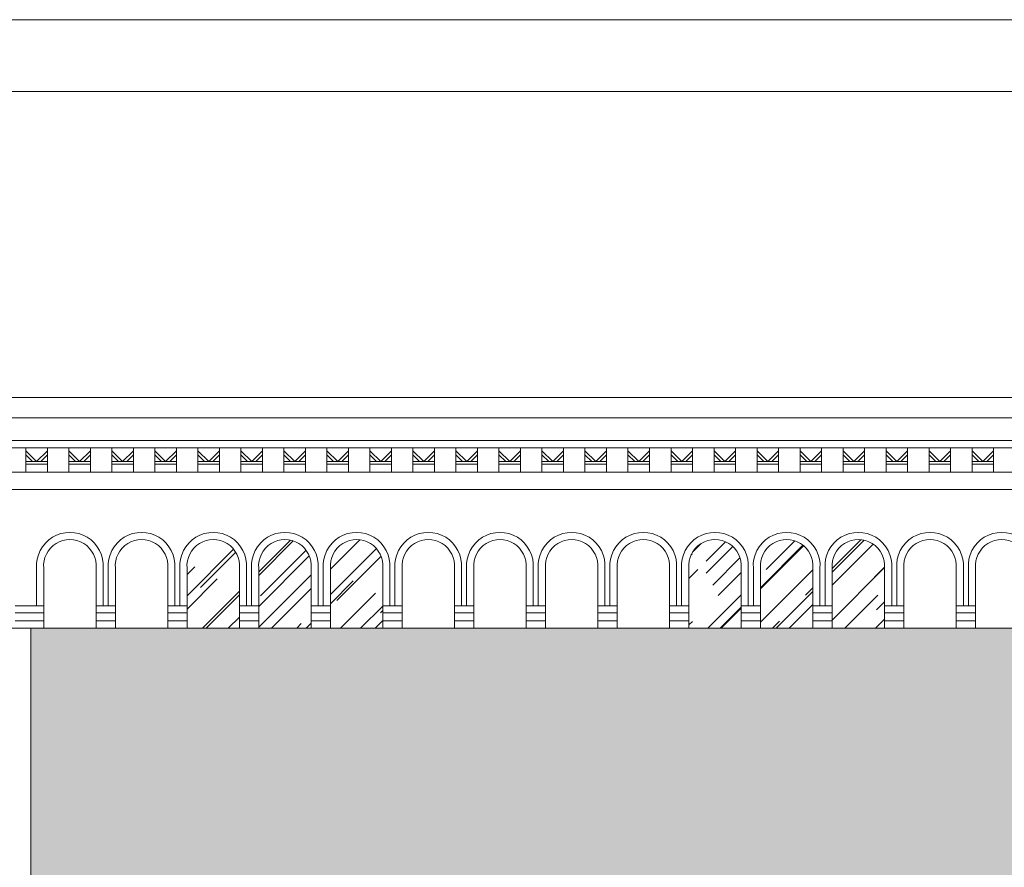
# Model space of a CAD drawing. Header units: millimetres. Extents: x -5254 to 173417, y -28809 to -6400.
# Tile 199 of 256: x 130595 to 131282, y -10985 to -10394. Entities that reach past the tile are written whole.
import ezdxf

# ---------------------------------------------------------------- set-up
doc = ezdxf.new("R2010")
doc.units = ezdxf.units.MM
for name, color, linetype, lineweight in [('mre_cegła', 7, 'Continuous', 5), ('mre_cienka', 7, 'Continuous', 15), ('mre_cienkie', 7, 'Continuous', 9), ('mre_szyby', 7, 'Continuous', 13), ('mre_tabela', 7, 'Continuous', 20)]:
    doc.layers.add(name, color=color, linetype=linetype, lineweight=lineweight)

msp = doc.modelspace()

# ---------------------------------------------------------------- hatches: boundary and pattern name
at = {"layer": 'mre_cegła'}
h = msp.add_hatch(dxfattribs=at)
h.set_pattern_fill('AR-BRSTD', color=256, scale=0.11)
h.set_pattern_definition([(0, (103332.984, -13352.699), (0, 7.451598), []), (90, (103332.984, -13352.699), (-11.176, 7.451598), [7.451598, -7.451598])])
h.paths.add_polyline_path([(130041.35, -11298.63), (128879.35, -11298.63), (128879.35, -11806.13), (129286.16, -11806.13), (129271.25, -11788.13), (129286.16, -11788.13), (129286.16, -11806.13), (130041.35, -11806.13)])
h.paths.add_polyline_path([(129647.94, -11488.27), (129647.94, -11513.24), (129637.94, -11513.24), (129637.94, -11705.13), (129647.44, -11705.13), (129647.44, -11726.13), (129622.94, -11726.13), (129622.94, -11720.13), (129612.85, -11720.13), (129607.85, -11720.13), (129471.85, -11720.13), (129466.94, -11720.13), (129456.94, -11720.13), (129456.94, -11726.13), (129432.44, -11726.13), (129432.44, -11705.13), (129441.94, -11705.13), (129441.94, -11513.24), (129431.94, -11513.24), (129431.94, -11488.27, -0.343883)], flags=16)
h.paths.add_polyline_path([(129622.85, -11513.17), (129622.85, -11513.24, 0.326659), (129456.85, -11513.24), (129456.85, -11513.31, -0.32666)], flags=0)
h.paths.add_polyline_path([(129607.85, -11521.13), (129607.85, -11715.13), (129471.85, -11715.13), (129471.85, -11521.13, -0.294118)], flags=0)
h.paths.add_polyline_path([(129275.94, -11488.27), (129275.94, -11513.24), (129265.94, -11513.24), (129265.94, -11705.13), (129275.44, -11705.13), (129275.44, -11726.13), (129250.94, -11726.13), (129250.94, -11720.13), (129240.85, -11720.13), (129235.85, -11720.13), (129099.85, -11720.13), (129094.94, -11720.13), (129084.94, -11720.13), (129084.94, -11726.13), (129060.44, -11726.13), (129060.44, -11705.13), (129069.94, -11705.13), (129069.94, -11513.24), (129059.94, -11513.24), (129059.94, -11488.27, -0.343883)], flags=16)
h.paths.add_polyline_path([(129534.85, -11576.41), (129544.85, -11576.41), (129544.85, -11578.41), (129534.85, -11578.41)], flags=0)
h.paths.add_polyline_path([(129250.85, -11513.24, 0.326659), (129084.85, -11513.24), (129084.85, -11513.31, -0.32666), (129250.85, -11513.17)], flags=0)
h.paths.add_polyline_path([(129235.85, -11521.13), (129235.85, -11715.13), (129099.85, -11715.13), (129099.85, -11521.13, -0.294118)], flags=0)
h.paths.add_polyline_path([(129544.85, -11588.41), (129544.85, -11590.41), (129534.85, -11590.41), (129534.85, -11588.41)], flags=0)
h.paths.add_polyline_path([(129172.85, -11576.41), (129172.85, -11578.41), (129162.85, -11578.41), (129162.85, -11576.41)], flags=0)
h.paths.add_polyline_path([(129172.85, -11588.41), (129172.85, -11590.41), (129162.85, -11590.41), (129162.85, -11588.41)], flags=0)
h.paths.add_polyline_path([(129293.72, -11720.13), (129278.81, -11702.13), (129293.72, -11702.13)], flags=16)
h.paths.add_polyline_path([(129801.94, -11488.27, -0.343883), (130017.94, -11488.27), (130017.94, -11513.24), (130007.94, -11513.24), (130007.94, -11705.13), (130017.44, -11705.13), (130017.44, -11726.13), (129992.94, -11726.13), (129992.94, -11720.13), (129982.85, -11720.13), (129977.85, -11720.13), (129841.85, -11720.13), (129836.94, -11720.13), (129826.94, -11720.13), (129826.94, -11726.13), (129802.44, -11726.13), (129802.44, -11705.13), (129811.94, -11705.13), (129811.94, -11513.24), (129801.94, -11513.24)], flags=16)
h.paths.add_polyline_path([(129992.85, -11513.17), (129992.85, -11513.24, 0.326659), (129826.85, -11513.24), (129826.85, -11513.31, -0.32666)], flags=0)
h.paths.add_polyline_path([(129841.85, -11521.13, -0.294118), (129977.85, -11521.13), (129977.85, -11715.13), (129841.85, -11715.13)], flags=0)
h.paths.add_polyline_path([(129914.85, -11576.41), (129914.85, -11578.41), (129904.85, -11578.41), (129904.85, -11576.41)], flags=0)
h.paths.add_polyline_path([(129914.85, -11588.41), (129914.85, -11590.41), (129904.85, -11590.41), (129904.85, -11588.41)], flags=0)
h.paths.add_polyline_path([(131786.85, -11298.63), (130602.85, -11298.63), (130602.85, -11806.13), (131786.85, -11806.13)])
h.paths.add_polyline_path([(130864.44, -11488.27), (130864.44, -11513.24), (130854.44, -11513.24), (130854.44, -11705.13), (130863.94, -11705.13), (130863.94, -11726.13), (130839.44, -11726.13), (130839.44, -11720.13), (130829.35, -11720.13), (130824.35, -11720.13), (130688.35, -11720.13), (130683.44, -11720.13), (130673.44, -11720.13), (130673.44, -11726.13), (130648.94, -11726.13), (130648.94, -11705.13), (130658.44, -11705.13), (130658.44, -11513.24), (130648.44, -11513.24), (130648.44, -11488.27, -0.343883)], flags=16)
h.paths.add_polyline_path([(130839.35, -11513.17), (130839.35, -11513.24, 0.326659), (130673.35, -11513.24), (130673.35, -11513.31, -0.32666)], flags=0)
h.paths.add_polyline_path([(130824.35, -11521.13), (130824.35, -11715.13), (130688.35, -11715.13), (130688.35, -11521.13, -0.294118)], flags=0)
h.paths.add_polyline_path([(130751.35, -11576.41), (130761.35, -11576.41), (130761.35, -11578.41), (130751.35, -11578.41)], flags=0)
h.paths.add_polyline_path([(130761.35, -11588.41), (130761.35, -11590.41), (130751.35, -11590.41), (130751.35, -11588.41)], flags=0)
h.paths.add_polyline_path([(131018.44, -11488.27, -0.343883), (131234.44, -11488.27), (131234.44, -11513.24), (131224.44, -11513.24), (131224.44, -11705.13), (131233.94, -11705.13), (131233.94, -11726.13), (131209.44, -11726.13), (131209.44, -11720.13), (131199.35, -11720.13), (131194.35, -11720.13), (131058.35, -11720.13), (131053.44, -11720.13), (131043.44, -11720.13), (131043.44, -11726.13), (131018.94, -11726.13), (131018.94, -11705.13), (131028.44, -11705.13), (131028.44, -11513.24), (131018.44, -11513.24)], flags=16)
h.paths.add_polyline_path([(131209.35, -11513.17), (131209.35, -11513.24, 0.326659), (131043.35, -11513.24), (131043.35, -11513.31, -0.32666)], flags=0)
h.paths.add_polyline_path([(131058.35, -11521.13, -0.294118), (131194.35, -11521.13), (131194.35, -11715.13), (131058.35, -11715.13)], flags=0)
h.paths.add_polyline_path([(131131.35, -11576.41), (131131.35, -11578.41), (131121.35, -11578.41), (131121.35, -11576.41)], flags=0)
h.paths.add_polyline_path([(131131.35, -11588.41), (131131.35, -11590.41), (131121.35, -11590.41), (131121.35, -11588.41)], flags=0)
h.paths.add_polyline_path([(131390.44, -11488.27, -0.343883), (131606.44, -11488.27), (131606.44, -11513.24), (131596.44, -11513.24), (131596.44, -11705.13), (131605.94, -11705.13), (131605.94, -11726.13), (131581.44, -11726.13), (131581.44, -11720.13), (131571.35, -11720.13), (131566.35, -11720.13), (131430.35, -11720.13), (131425.44, -11720.13), (131415.44, -11720.13), (131415.44, -11726.13), (131390.94, -11726.13), (131390.94, -11705.13), (131400.44, -11705.13), (131400.44, -11513.24), (131390.44, -11513.24)], flags=16)
h.paths.add_polyline_path([(131581.35, -11513.17), (131581.35, -11513.24, 0.326659), (131415.35, -11513.24), (131415.35, -11513.31, -0.32666)], flags=0)
h.paths.add_polyline_path([(131430.35, -11521.13, -0.294118), (131566.35, -11521.13), (131566.35, -11715.13), (131430.35, -11715.13)], flags=0)
h.paths.add_polyline_path([(131503.35, -11576.41), (131503.35, -11578.41), (131493.35, -11578.41), (131493.35, -11576.41)], flags=0)
h.paths.add_polyline_path([(131503.35, -11588.41), (131503.35, -11590.41), (131493.35, -11590.41), (131493.35, -11588.41)], flags=0)
h.paths.add_polyline_path([(131616.52, -11699.63), (131631.43, -11699.63), (131631.43, -11717.63)], flags=16)
h.paths.add_polyline_path([(131608.96, -11785.63), (131623.87, -11785.63), (131623.87, -11803.63)], flags=16)
h.paths.add_polyline_path([(131786.85, -10817.96), (130602.85, -10817.96), (130602.85, -11286.63), (131786.85, -11286.63)])
h.paths.add_polyline_path([(130891.85, -11067.86), (130839.44, -11067.86), (130839.44, -11262.7), (130776.44, -11262.7), (130776.44, -11072.86), (130766.44, -11072.86), (130766.44, -11262.7, -0.256629), (130746.44, -11262.7), (130746.44, -11072.86), (130736.44, -11072.86), (130736.44, -11262.7), (130673.44, -11262.7), (130673.44, -11067.86), (130621.02, -11067.86, -0.552546), (130756.44, -11016.3, -0.552546)], flags=16)
h.paths.add_polyline_path([(131126.44, -11016.3, -0.552546), (131261.85, -11067.86), (131209.44, -11067.86), (131209.44, -11262.7), (131146.44, -11262.7), (131146.44, -11072.86), (131136.44, -11072.86), (131136.44, -11262.7, -0.256629), (131116.44, -11262.7), (131116.44, -11072.86), (131106.44, -11072.86), (131106.44, -11262.7), (131043.44, -11262.7), (131043.44, -11067.86), (130991.02, -11067.86, -0.552546)], flags=16)
h.paths.add_polyline_path([(131498.44, -11016.3, -0.552546), (131633.85, -11067.86), (131581.44, -11067.86), (131581.44, -11262.7), (131518.44, -11262.7), (131518.44, -11072.86), (131508.44, -11072.86), (131508.44, -11262.7, -0.256629), (131488.44, -11262.7), (131488.44, -11072.86), (131478.44, -11072.86), (131478.44, -11262.7), (131415.44, -11262.7), (131415.44, -11067.86), (131363.02, -11067.86, -0.552546)], flags=16)
h.paths.add_polyline_path([(131598.89, -11244.7), (131613.8, -11244.7), (131613.8, -11262.7)], flags=16)
h.paths.add_polyline_path([(130041.35, -10817.96), (128879.35, -10817.96), (128879.35, -11286.63), (130041.35, -11286.63), (130041.35, -11067.86), (129992.94, -11067.86), (129992.94, -11262.7), (129929.94, -11262.7), (129929.94, -11072.86), (129919.94, -11072.86), (129919.94, -11262.7, -0.256629), (129899.94, -11262.7), (129899.94, -11072.86), (129889.94, -11072.86), (129889.94, -11262.7), (129826.94, -11262.7), (129826.94, -11067.86), (129774.52, -11067.86, -0.552546), (129909.94, -11016.3, -0.498751), (130041.35, -11054.02)])
h.paths.add_polyline_path([(129675.35, -11067.86), (129622.94, -11067.86), (129622.94, -11262.7), (129559.94, -11262.7), (129559.94, -11072.86), (129549.94, -11072.86), (129549.94, -11262.7, -0.256629), (129529.94, -11262.7), (129529.94, -11072.86), (129519.94, -11072.86), (129519.94, -11262.7), (129456.94, -11262.7), (129456.94, -11067.86), (129404.52, -11067.86, -0.552546), (129539.94, -11016.3, -0.552546)], flags=16)
h.paths.add_polyline_path([(129303.35, -11067.86), (129250.94, -11067.86), (129250.94, -11262.7), (129187.94, -11262.7), (129187.94, -11072.86), (129177.94, -11072.86), (129177.94, -11262.7, -0.256629), (129157.94, -11262.7), (129157.94, -11072.86), (129147.94, -11072.86), (129147.94, -11262.7), (129084.94, -11262.7), (129084.94, -11067.86), (129032.52, -11067.86, -0.552546), (129167.94, -11016.3, -0.552546)], flags=16)
h.paths.add_polyline_path([(129283.3, -11244.7), (129283.3, -11262.7), (129268.39, -11244.7)], flags=16)
h.paths.add_polyline_path([(131293.65, -11270.26), (131358.87, -11270.26), (131358.87, -11248.08), (131293.65, -11248.08)], flags=24)
h.paths.add_polyline_path([(131613.84, -11246.33), (131679.06, -11246.33), (131679.06, -11224.15), (131613.84, -11224.15)], flags=24)
h.paths.add_polyline_path([(128963.15, -11270.26), (129028.37, -11270.26), (129028.37, -11248.08), (128963.15, -11248.08)], flags=24)
h.paths.add_polyline_path([(129283.34, -11246.33), (129348.56, -11246.33), (129348.56, -11224.15), (129283.34, -11224.15)], flags=24)
at = {"layer": 'mre_szyby'}
h = msp.add_hatch(dxfattribs=at)
h.set_pattern_fill('AR-RROOF', color=256, angle=45)
h.set_pattern_definition([(45, (103332.984, -13352.699), (21.552615, 57.47364), [381, -50.8, 127, -25.4]), (45, (103347.89, -13319.83), (-41.847994, 5.92697), [76.2, -8.382, 152.4, -19.05]), (45, (103326.698, -13328.452), (81.36112, 105.428207), [203.2, -35.56, 101.6, -25.4])])
h.paths.add_polyline_path([(130748.28, -10776.19, 1.09589), (130711.78, -10776.19), (130711.78, -10817.96), (130748.28, -10817.96), (130748.28, -10802.29)])
h.paths.add_polyline_path([(130798.28, -10776.19, 1.09589), (130761.78, -10776.19), (130761.78, -10817.96), (130798.28, -10817.96), (130798.28, -10802.29)])
h.paths.add_polyline_path([(130848.28, -10776.19, 1.09589), (130811.78, -10776.19), (130811.78, -10817.96), (130848.28, -10817.96), (130848.28, -10802.29)])
h.paths.add_polyline_path([(131098.28, -10776.19, 1.09589), (131061.78, -10776.19), (131061.78, -10817.96), (131098.28, -10817.96)])
h.paths.add_polyline_path([(131148.28, -10776.19, 1.09589), (131111.78, -10776.19), (131111.78, -10817.96), (131148.28, -10817.96), (131148.28, -10802.29)])
h.paths.add_polyline_path([(131198.28, -10776.19, 1.09589), (131161.78, -10776.19), (131161.78, -10817.96), (131198.28, -10817.96), (131198.28, -10802.29)])
h.paths.add_polyline_path([(131498.28, -10776.19, 1.09589), (131461.78, -10776.19), (131461.78, -10817.96), (131498.28, -10817.96), (131498.28, -10802.29)])
h.paths.add_polyline_path([(131511.78, -10776.19), (131511.78, -10817.96), (131548.28, -10817.96), (131548.28, -10776.19, 1.09589)])

# ---------------------------------------------------------------- linework, layer by layer
at = {"layer": 'mre_cienka'}
for points in [[(128879.35, -10657.19), (131786.85, -10657.19)], [(128879.35, -10671.19), (131786.85, -10671.19)], [(130602.85, -12620.39), (130602.85, -10817.96)]]:
    msp.add_lwpolyline(points, dxfattribs=at)
at = {"layer": 'mre_cienkie'}
for points in [[(131786.85, -10671.19), (128879.35, -10671.19)], [(131786.85, -10687.19), (128879.35, -10687.19)], [(131786.85, -10692.19), (128879.35, -10692.19)], [(130599.35, -10709.19), (130599.35, -10692.19)], [(130614.35, -10709.19), (130614.35, -10692.19)], [(130629.35, -10709.19), (130629.35, -10692.19)], [(130644.35, -10709.19), (130644.35, -10692.19)], [(130659.35, -10709.19), (130659.35, -10692.19)], [(130674.35, -10709.19), (130674.35, -10692.19)], [(130689.35, -10709.19), (130689.35, -10692.19)], [(130704.35, -10709.19), (130704.35, -10692.19)], [(130719.35, -10709.19), (130719.35, -10692.19)], [(130734.35, -10709.19), (130734.35, -10692.19)], [(130749.35, -10709.19), (130749.35, -10692.19)], [(130764.35, -10709.19), (130764.35, -10692.19)], [(130779.35, -10709.19), (130779.35, -10692.19)], [(130794.35, -10709.19), (130794.35, -10692.19)], [(130809.35, -10709.19), (130809.35, -10692.19)], [(130824.35, -10709.19), (130824.35, -10692.19)], [(130839.35, -10709.19), (130839.35, -10692.19)], [(130854.35, -10709.19), (130854.35, -10692.19)], [(130869.35, -10709.19), (130869.35, -10692.19)], [(130884.35, -10709.19), (130884.35, -10692.19)], [(130899.35, -10709.19), (130899.35, -10692.19)], [(130914.35, -10709.19), (130914.35, -10692.19)], [(130929.35, -10709.19), (130929.35, -10692.19)], [(130944.35, -10709.19), (130944.35, -10692.19)], [(130959.35, -10709.19), (130959.35, -10692.19)], [(130974.35, -10709.19), (130974.35, -10692.19)], [(130989.35, -10709.19), (130989.35, -10692.19)], [(131004.35, -10709.19), (131004.35, -10692.19)], [(131019.35, -10709.19), (131019.35, -10692.19)], [(131034.35, -10709.19), (131034.35, -10692.19)], [(131049.35, -10709.19), (131049.35, -10692.19)], [(131064.35, -10709.19), (131064.35, -10692.19)], [(131079.35, -10709.19), (131079.35, -10692.19)], [(131094.35, -10709.19), (131094.35, -10692.19)], [(131109.35, -10709.19), (131109.35, -10692.19)], [(131124.35, -10709.19), (131124.35, -10692.19)], [(131139.35, -10709.19), (131139.35, -10692.19)], [(131154.35, -10709.19), (131154.35, -10692.19)], [(131169.35, -10709.19), (131169.35, -10692.19)], [(131184.35, -10709.19), (131184.35, -10692.19)], [(131199.35, -10709.19), (131199.35, -10692.19)], [(131214.35, -10709.19), (131214.35, -10692.19)], [(131229.35, -10709.19), (131229.35, -10692.19)], [(131244.35, -10709.19), (131244.35, -10692.19)], [(131259.35, -10709.19), (131259.35, -10692.19)], [(131274.35, -10709.19), (131274.35, -10692.19)], [(130599.35, -10694.19), (130606.85, -10701.69)], [(130599.35, -10697.01), (130604.02, -10701.69)], [(130614.35, -10694.19), (130606.85, -10701.69)], [(130614.35, -10697.01), (130609.67, -10701.69)], [(130629.35, -10694.19), (130636.85, -10701.69)], [(130629.35, -10697.01), (130634.02, -10701.69)], [(130644.35, -10694.19), (130636.85, -10701.69)], [(130644.35, -10697.01), (130639.67, -10701.69)], [(130659.35, -10694.19), (130666.85, -10701.69)], [(130659.35, -10697.01), (130664.02, -10701.69)], [(130674.35, -10694.19), (130666.85, -10701.69)], [(130674.35, -10697.01), (130669.67, -10701.69)], [(130689.35, -10694.19), (130696.85, -10701.69)], [(130689.35, -10697.01), (130694.02, -10701.69)], [(130704.35, -10694.19), (130696.85, -10701.69)], [(130704.35, -10697.01), (130699.67, -10701.69)], [(130719.35, -10694.19), (130726.85, -10701.69)], [(130719.35, -10697.01), (130724.02, -10701.69)], [(130734.35, -10694.19), (130726.85, -10701.69)], [(130734.35, -10697.01), (130729.67, -10701.69)], [(130749.35, -10694.19), (130756.85, -10701.69)], [(130749.35, -10697.01), (130754.02, -10701.69)], [(130764.35, -10694.19), (130756.85, -10701.69)], [(130764.35, -10697.01), (130759.67, -10701.69)], [(130779.35, -10694.19), (130786.85, -10701.69)], [(130779.35, -10697.01), (130784.02, -10701.69)], [(130794.35, -10694.19), (130786.85, -10701.69)], [(130794.35, -10697.01), (130789.67, -10701.69)], [(130809.35, -10694.19), (130816.85, -10701.69)], [(130809.35, -10697.01), (130814.02, -10701.69)], [(130824.35, -10694.19), (130816.85, -10701.69)], [(130824.35, -10697.01), (130819.67, -10701.69)], [(130839.35, -10694.19), (130846.85, -10701.69)], [(130839.35, -10697.01), (130844.02, -10701.69)], [(130854.35, -10694.19), (130846.85, -10701.69)], [(130854.35, -10697.01), (130849.67, -10701.69)], [(130869.35, -10694.19), (130876.85, -10701.69)], [(130869.35, -10697.01), (130874.02, -10701.69)], [(130884.35, -10694.19), (130876.85, -10701.69)], [(130884.35, -10697.01), (130879.67, -10701.69)], [(130899.35, -10694.19), (130906.85, -10701.69)], [(130899.35, -10697.01), (130904.02, -10701.69)], [(130914.35, -10694.19), (130906.85, -10701.69)], [(130914.35, -10697.01), (130909.67, -10701.69)], [(130929.35, -10694.19), (130936.85, -10701.69)], [(130929.35, -10697.01), (130934.02, -10701.69)], [(130944.35, -10694.19), (130936.85, -10701.69)], [(130944.35, -10697.01), (130939.67, -10701.69)], [(130959.35, -10694.19), (130966.85, -10701.69)], [(130959.35, -10697.01), (130964.02, -10701.69)], [(130974.35, -10694.19), (130966.85, -10701.69)], [(130974.35, -10697.01), (130969.67, -10701.69)], [(130989.35, -10694.19), (130996.85, -10701.69)], [(130989.35, -10697.01), (130994.02, -10701.69)], [(131004.35, -10694.19), (130996.85, -10701.69)], [(131004.35, -10697.01), (130999.67, -10701.69)], [(131019.35, -10694.19), (131026.85, -10701.69)], [(131019.35, -10697.01), (131024.02, -10701.69)], [(131034.35, -10694.19), (131026.85, -10701.69)], [(131034.35, -10697.01), (131029.67, -10701.69)], [(131049.35, -10694.19), (131056.85, -10701.69)], [(131049.35, -10697.01), (131054.02, -10701.69)], [(131064.35, -10694.19), (131056.85, -10701.69)], [(131064.35, -10697.01), (131059.67, -10701.69)], [(131079.35, -10694.19), (131086.85, -10701.69)], [(131079.35, -10697.01), (131084.02, -10701.69)], [(131094.35, -10694.19), (131086.85, -10701.69)], [(131094.35, -10697.01), (131089.67, -10701.69)], [(131109.35, -10694.19), (131116.85, -10701.69)], [(131109.35, -10697.01), (131114.02, -10701.69)], [(131124.35, -10694.19), (131116.85, -10701.69)], [(131124.35, -10697.01), (131119.67, -10701.69)], [(131139.35, -10694.19), (131146.85, -10701.69)], [(131139.35, -10697.01), (131144.02, -10701.69)], [(131154.35, -10694.19), (131146.85, -10701.69)], [(131154.35, -10697.01), (131149.67, -10701.69)], [(131169.35, -10694.19), (131176.85, -10701.69)], [(131169.35, -10697.01), (131174.02, -10701.69)], [(131184.35, -10694.19), (131176.85, -10701.69)], [(131184.35, -10697.01), (131179.67, -10701.69)], [(131199.35, -10694.19), (131206.85, -10701.69)], [(131199.35, -10697.01), (131204.02, -10701.69)], [(131214.35, -10694.19), (131206.85, -10701.69)], [(131214.35, -10697.01), (131209.67, -10701.69)], [(131229.35, -10694.19), (131236.85, -10701.69)], [(131229.35, -10697.01), (131234.02, -10701.69)], [(131244.35, -10694.19), (131236.85, -10701.69)], [(131244.35, -10697.01), (131239.67, -10701.69)], [(131259.35, -10694.19), (131266.85, -10701.69)], [(131259.35, -10697.01), (131264.02, -10701.69)], [(131274.35, -10694.19), (131266.85, -10701.69)], [(131274.35, -10697.01), (131269.67, -10701.69)], [(130606.85, -10701.69), (130599.35, -10701.69)], [(130606.85, -10703.69), (130599.35, -10703.69)], [(130606.85, -10701.69), (130614.35, -10701.69)], [(130606.85, -10703.69), (130614.35, -10703.69)], [(130636.85, -10701.69), (130629.35, -10701.69)], [(130636.85, -10703.69), (130629.35, -10703.69)], [(130636.85, -10701.69), (130644.35, -10701.69)], [(130636.85, -10703.69), (130644.35, -10703.69)], [(130666.85, -10701.69), (130659.35, -10701.69)], [(130666.85, -10703.69), (130659.35, -10703.69)], [(130666.85, -10701.69), (130674.35, -10701.69)], [(130666.85, -10703.69), (130674.35, -10703.69)], [(130696.85, -10701.69), (130689.35, -10701.69)], [(130696.85, -10703.69), (130689.35, -10703.69)], [(130696.85, -10701.69), (130704.35, -10701.69)], [(130696.85, -10703.69), (130704.35, -10703.69)], [(130726.85, -10701.69), (130719.35, -10701.69)], [(130726.85, -10703.69), (130719.35, -10703.69)], [(130726.85, -10701.69), (130734.35, -10701.69)], [(130726.85, -10703.69), (130734.35, -10703.69)], [(130756.85, -10701.69), (130749.35, -10701.69)], [(130756.85, -10703.69), (130749.35, -10703.69)], [(130756.85, -10701.69), (130764.35, -10701.69)], [(130756.85, -10703.69), (130764.35, -10703.69)], [(130786.85, -10701.69), (130779.35, -10701.69)], [(130786.85, -10703.69), (130779.35, -10703.69)], [(130786.85, -10701.69), (130794.35, -10701.69)], [(130786.85, -10703.69), (130794.35, -10703.69)], [(130816.85, -10701.69), (130809.35, -10701.69)], [(130816.85, -10703.69), (130809.35, -10703.69)], [(130816.85, -10701.69), (130824.35, -10701.69)], [(130816.85, -10703.69), (130824.35, -10703.69)], [(130846.85, -10701.69), (130839.35, -10701.69)], [(130846.85, -10703.69), (130839.35, -10703.69)], [(130846.85, -10701.69), (130854.35, -10701.69)], [(130846.85, -10703.69), (130854.35, -10703.69)], [(130876.85, -10701.69), (130869.35, -10701.69)], [(130876.85, -10703.69), (130869.35, -10703.69)], [(130876.85, -10701.69), (130884.35, -10701.69)], [(130876.85, -10703.69), (130884.35, -10703.69)], [(130906.85, -10701.69), (130899.35, -10701.69)], [(130906.85, -10703.69), (130899.35, -10703.69)], [(130906.85, -10701.69), (130914.35, -10701.69)], [(130906.85, -10703.69), (130914.35, -10703.69)], [(130936.85, -10701.69), (130929.35, -10701.69)], [(130936.85, -10703.69), (130929.35, -10703.69)], [(130936.85, -10701.69), (130944.35, -10701.69)], [(130936.85, -10703.69), (130944.35, -10703.69)], [(130966.85, -10701.69), (130959.35, -10701.69)], [(130966.85, -10703.69), (130959.35, -10703.69)], [(130966.85, -10701.69), (130974.35, -10701.69)], [(130966.85, -10703.69), (130974.35, -10703.69)], [(130996.85, -10701.69), (130989.35, -10701.69)], [(130996.85, -10703.69), (130989.35, -10703.69)], [(130996.85, -10701.69), (131004.35, -10701.69)], [(130996.85, -10703.69), (131004.35, -10703.69)], [(131026.85, -10701.69), (131019.35, -10701.69)], [(131026.85, -10703.69), (131019.35, -10703.69)], [(131026.85, -10701.69), (131034.35, -10701.69)], [(131026.85, -10703.69), (131034.35, -10703.69)], [(131056.85, -10701.69), (131049.35, -10701.69)], [(131056.85, -10703.69), (131049.35, -10703.69)], [(131056.85, -10701.69), (131064.35, -10701.69)], [(131056.85, -10703.69), (131064.35, -10703.69)], [(131086.85, -10701.69), (131079.35, -10701.69)], [(131086.85, -10703.69), (131079.35, -10703.69)], [(131086.85, -10701.69), (131094.35, -10701.69)], [(131086.85, -10703.69), (131094.35, -10703.69)], [(131116.85, -10701.69), (131109.35, -10701.69)], [(131116.85, -10703.69), (131109.35, -10703.69)], [(131116.85, -10701.69), (131124.35, -10701.69)], [(131116.85, -10703.69), (131124.35, -10703.69)], [(131146.85, -10701.69), (131139.35, -10701.69)], [(131146.85, -10703.69), (131139.35, -10703.69)], [(131146.85, -10701.69), (131154.35, -10701.69)], [(131146.85, -10703.69), (131154.35, -10703.69)], [(131176.85, -10701.69), (131169.35, -10701.69)], [(131176.85, -10703.69), (131169.35, -10703.69)], [(131176.85, -10701.69), (131184.35, -10701.69)], [(131176.85, -10703.69), (131184.35, -10703.69)], [(131206.85, -10701.69), (131199.35, -10701.69)], [(131206.85, -10703.69), (131199.35, -10703.69)], [(131206.85, -10701.69), (131214.35, -10701.69)], [(131206.85, -10703.69), (131214.35, -10703.69)], [(131236.85, -10701.69), (131229.35, -10701.69)], [(131236.85, -10703.69), (131229.35, -10703.69)], [(131236.85, -10701.69), (131244.35, -10701.69)], [(131236.85, -10703.69), (131244.35, -10703.69)], [(131266.85, -10701.69), (131259.35, -10701.69)], [(131266.85, -10703.69), (131259.35, -10703.69)], [(131266.85, -10701.69), (131274.35, -10701.69)], [(131266.85, -10703.69), (131274.35, -10703.69)], [(131786.85, -10709.19), (128879.35, -10709.19)], [(131786.85, -10721.19), (128879.35, -10721.19)], [(130606.78, -10776.19), (130606.78, -10802.29)], [(130606.78, -10776.19), (130606.78, -10802.29)], [(130611.78, -10817.96), (130611.78, -10776.19)], [(130611.78, -10817.96), (130611.78, -10776.19)], [(130648.28, -10776.19), (130648.28, -10817.96)], [(130648.28, -10776.19), (130648.28, -10817.96)], [(130648.28, -10776.19), (130648.28, -10817.96)], [(130653.28, -10776.19), (130653.28, -10802.29)], [(130653.28, -10776.19), (130653.28, -10802.29)], [(130653.28, -10776.19), (130653.28, -10802.29)], [(130656.78, -10776.19), (130656.78, -10802.29)], [(130656.78, -10776.19), (130656.78, -10802.29)], [(130661.78, -10817.96), (130661.78, -10776.19)], [(130661.78, -10817.96), (130661.78, -10776.19)], [(130698.28, -10776.19), (130698.28, -10817.96)], [(130698.28, -10776.19), (130698.28, -10817.96)], [(130703.28, -10776.19), (130703.28, -10802.29)], [(130703.28, -10776.19), (130703.28, -10802.29)], [(130706.78, -10776.19), (130706.78, -10802.29)], [(130711.78, -10817.96), (130711.78, -10776.19)], [(130748.28, -10776.19), (130748.28, -10817.96)], [(130753.28, -10776.19), (130753.28, -10802.29)], [(130753.28, -10776.19), (130753.28, -10802.29)], [(130756.78, -10776.19), (130756.78, -10802.29)], [(130756.78, -10776.19), (130756.78, -10802.29)], [(130761.78, -10817.96), (130761.78, -10776.19)], [(130761.78, -10817.96), (130761.78, -10776.19)], [(130798.28, -10776.19), (130798.28, -10817.96)], [(130798.28, -10776.19), (130798.28, -10817.96)], [(130803.28, -10776.19), (130803.28, -10802.29)], [(130803.28, -10776.19), (130803.28, -10802.29)], [(130806.78, -10776.19), (130806.78, -10802.29)], [(130811.78, -10817.96), (130811.78, -10776.19)], [(130848.28, -10776.19), (130848.28, -10817.96)], [(130848.28, -10776.19), (130848.28, -10817.96)], [(130853.28, -10776.19), (130853.28, -10802.29)], [(130853.28, -10776.19), (130853.28, -10802.29)], [(130856.78, -10776.19), (130856.78, -10802.29)], [(130856.78, -10776.19), (130856.78, -10802.29)], [(130861.78, -10817.96), (130861.78, -10776.19)], [(130861.78, -10817.96), (130861.78, -10776.19)], [(130898.28, -10776.19), (130898.28, -10817.96)], [(130898.28, -10776.19), (130898.28, -10817.96)], [(130903.28, -10776.19), (130903.28, -10802.29)], [(130903.28, -10776.19), (130903.28, -10802.29)], [(130906.78, -10776.19), (130906.78, -10802.29)], [(130911.78, -10817.96), (130911.78, -10776.19)], [(130948.28, -10776.19), (130948.28, -10817.96)], [(130953.28, -10776.19), (130953.28, -10802.29)], [(130953.28, -10776.19), (130953.28, -10802.29)], [(130956.78, -10776.19), (130956.78, -10802.29)], [(130956.78, -10776.19), (130956.78, -10802.29)], [(130961.78, -10817.96), (130961.78, -10776.19)], [(130961.78, -10817.96), (130961.78, -10776.19)], [(130998.28, -10776.19), (130998.28, -10817.96)], [(130998.28, -10776.19), (130998.28, -10817.96)], [(131003.28, -10776.19), (131003.28, -10802.29)], [(131003.28, -10776.19), (131003.28, -10802.29)], [(131006.78, -10776.19), (131006.78, -10802.29)], [(131011.78, -10817.96), (131011.78, -10776.19)], [(131048.28, -10776.19), (131048.28, -10817.96)], [(131048.28, -10776.19), (131048.28, -10817.96)], [(131053.28, -10776.19), (131053.28, -10802.29)], [(131053.28, -10776.19), (131053.28, -10802.29)], [(131056.78, -10776.19), (131056.78, -10802.29)], [(131056.78, -10776.19), (131056.78, -10802.29)], [(131061.78, -10817.96), (131061.78, -10776.19)], [(131061.78, -10817.96), (131061.78, -10776.19)], [(131098.28, -10776.19), (131098.28, -10817.96)], [(131098.28, -10776.19), (131098.28, -10817.96)], [(131103.28, -10776.19), (131103.28, -10802.29)], [(131103.28, -10776.19), (131103.28, -10802.29)], [(131106.78, -10776.19), (131106.78, -10802.29)], [(131111.78, -10817.96), (131111.78, -10776.19)], [(131148.28, -10776.19), (131148.28, -10817.96)], [(131153.28, -10776.19), (131153.28, -10802.29)], [(131156.78, -10776.19), (131156.78, -10802.29)], [(131156.78, -10776.19), (131156.78, -10802.29)], [(131161.78, -10817.96), (131161.78, -10776.19)], [(131161.78, -10817.96), (131161.78, -10776.19)], [(131198.28, -10776.19), (131198.28, -10817.96)], [(131198.28, -10776.19), (131198.28, -10817.96)], [(131198.28, -10776.19), (131198.28, -10817.96)], [(131203.28, -10776.19), (131203.28, -10802.29)], [(131203.28, -10776.19), (131203.28, -10802.29)], [(131203.28, -10776.19), (131203.28, -10802.29)], [(131206.78, -10776.19), (131206.78, -10802.29)], [(131206.78, -10776.19), (131206.78, -10802.29)], [(131211.78, -10817.96), (131211.78, -10776.19)], [(131211.78, -10817.96), (131211.78, -10776.19)], [(131248.28, -10776.19), (131248.28, -10817.96)], [(131248.28, -10776.19), (131248.28, -10817.96)], [(131253.28, -10776.19), (131253.28, -10802.29)], [(131253.28, -10776.19), (131253.28, -10802.29)], [(131256.78, -10776.19), (131256.78, -10802.29)], [(131261.78, -10817.96), (131261.78, -10776.19)], [(130603.28, -10802.29), (130591.78, -10802.29)], [(130603.28, -10802.29), (130606.78, -10802.29)], [(130606.78, -10802.29), (130611.78, -10802.29)], [(130606.78, -10802.29), (130611.78, -10802.29)], [(130648.28, -10802.29), (130648.28, -10817.96)], [(130648.28, -10802.29), (130648.28, -10817.96)], [(130648.28, -10802.29), (130648.28, -10817.96)], [(130648.28, -10802.29), (130648.28, -10817.96)], [(130648.28, -10802.29), (130648.28, -10817.96)], [(130653.28, -10802.29), (130648.28, -10802.29)], [(130648.28, -10802.29), (130648.28, -10817.96)], [(130648.28, -10802.29), (130648.28, -10817.96)], [(130648.28, -10802.29), (130648.28, -10817.96)], [(130648.28, -10802.29), (130648.28, -10817.96)], [(130648.28, -10802.29), (130648.28, -10817.96)], [(130653.28, -10802.29), (130648.28, -10802.29)], [(130648.28, -10802.29), (130648.28, -10817.96)], [(130648.28, -10802.29), (130648.28, -10817.96)], [(130648.28, -10802.29), (130648.28, -10817.96)], [(130648.28, -10802.29), (130648.28, -10817.96)], [(130648.28, -10802.29), (130648.28, -10817.96)], [(130653.28, -10802.29), (130648.28, -10802.29)], [(130653.28, -10802.29), (130656.78, -10802.29)], [(130653.28, -10802.29), (130656.78, -10802.29)], [(130656.78, -10802.29), (130661.78, -10802.29)], [(130656.78, -10802.29), (130661.78, -10802.29)], [(130698.28, -10802.29), (130698.28, -10817.96)], [(130698.28, -10802.29), (130698.28, -10817.96)], [(130698.28, -10802.29), (130698.28, -10817.96)], [(130698.28, -10802.29), (130698.28, -10817.96)], [(130698.28, -10802.29), (130698.28, -10817.96)], [(130703.28, -10802.29), (130698.28, -10802.29)], [(130698.28, -10802.29), (130698.28, -10817.96)], [(130698.28, -10802.29), (130698.28, -10817.96)], [(130698.28, -10802.29), (130698.28, -10817.96)], [(130698.28, -10802.29), (130698.28, -10817.96)], [(130698.28, -10802.29), (130698.28, -10817.96)], [(130703.28, -10802.29), (130698.28, -10802.29)], [(130703.28, -10802.29), (130706.78, -10802.29)], [(130706.78, -10802.29), (130711.78, -10802.29)], [(130748.28, -10802.29), (130748.28, -10817.96)], [(130748.28, -10802.29), (130748.28, -10817.96)], [(130748.28, -10802.29), (130748.28, -10817.96)], [(130748.28, -10802.29), (130748.28, -10817.96)], [(130748.28, -10802.29), (130748.28, -10817.96)], [(130753.28, -10802.29), (130748.28, -10802.29)], [(130753.28, -10802.29), (130756.78, -10802.29)], [(130753.28, -10802.29), (130756.78, -10802.29)], [(130756.78, -10802.29), (130761.78, -10802.29)], [(130756.78, -10802.29), (130761.78, -10802.29)], [(130798.28, -10802.29), (130798.28, -10817.96)], [(130798.28, -10802.29), (130798.28, -10817.96)], [(130798.28, -10802.29), (130798.28, -10817.96)], [(130798.28, -10802.29), (130798.28, -10817.96)], [(130798.28, -10802.29), (130798.28, -10817.96)], [(130803.28, -10802.29), (130798.28, -10802.29)], [(130798.28, -10802.29), (130798.28, -10817.96)], [(130798.28, -10802.29), (130798.28, -10817.96)], [(130798.28, -10802.29), (130798.28, -10817.96)], [(130798.28, -10802.29), (130798.28, -10817.96)], [(130798.28, -10802.29), (130798.28, -10817.96)], [(130803.28, -10802.29), (130798.28, -10802.29)], [(130803.28, -10802.29), (130806.78, -10802.29)], [(130806.78, -10802.29), (130811.78, -10802.29)], [(130848.28, -10802.29), (130848.28, -10817.96)], [(130848.28, -10802.29), (130848.28, -10817.96)], [(130848.28, -10802.29), (130848.28, -10817.96)], [(130848.28, -10802.29), (130848.28, -10817.96)], [(130848.28, -10802.29), (130848.28, -10817.96)], [(130853.28, -10802.29), (130848.28, -10802.29)], [(130848.28, -10802.29), (130848.28, -10817.96)], [(130848.28, -10802.29), (130848.28, -10817.96)], [(130848.28, -10802.29), (130848.28, -10817.96)], [(130848.28, -10802.29), (130848.28, -10817.96)], [(130848.28, -10802.29), (130848.28, -10817.96)], [(130853.28, -10802.29), (130848.28, -10802.29)], [(130853.28, -10802.29), (130856.78, -10802.29)], [(130853.28, -10802.29), (130856.78, -10802.29)], [(130856.78, -10802.29), (130861.78, -10802.29)], [(130856.78, -10802.29), (130861.78, -10802.29)], [(130898.28, -10802.29), (130898.28, -10817.96)], [(130898.28, -10802.29), (130898.28, -10817.96)], [(130898.28, -10802.29), (130898.28, -10817.96)], [(130898.28, -10802.29), (130898.28, -10817.96)], [(130898.28, -10802.29), (130898.28, -10817.96)], [(130903.28, -10802.29), (130898.28, -10802.29)], [(130898.28, -10802.29), (130898.28, -10817.96)], [(130898.28, -10802.29), (130898.28, -10817.96)], [(130898.28, -10802.29), (130898.28, -10817.96)], [(130898.28, -10802.29), (130898.28, -10817.96)], [(130898.28, -10802.29), (130898.28, -10817.96)], [(130903.28, -10802.29), (130898.28, -10802.29)], [(130903.28, -10802.29), (130906.78, -10802.29)], [(130906.78, -10802.29), (130911.78, -10802.29)], [(130948.28, -10802.29), (130948.28, -10817.96)], [(130948.28, -10802.29), (130948.28, -10817.96)], [(130948.28, -10802.29), (130948.28, -10817.96)], [(130948.28, -10802.29), (130948.28, -10817.96)], [(130948.28, -10802.29), (130948.28, -10817.96)], [(130953.28, -10802.29), (130948.28, -10802.29)], [(130953.28, -10802.29), (130956.78, -10802.29)], [(130953.28, -10802.29), (130956.78, -10802.29)], [(130956.78, -10802.29), (130961.78, -10802.29)], [(130956.78, -10802.29), (130961.78, -10802.29)], [(130998.28, -10802.29), (130998.28, -10817.96)], [(130998.28, -10802.29), (130998.28, -10817.96)], [(130998.28, -10802.29), (130998.28, -10817.96)], [(130998.28, -10802.29), (130998.28, -10817.96)], [(130998.28, -10802.29), (130998.28, -10817.96)], [(131003.28, -10802.29), (130998.28, -10802.29)], [(130998.28, -10802.29), (130998.28, -10817.96)], [(130998.28, -10802.29), (130998.28, -10817.96)], [(130998.28, -10802.29), (130998.28, -10817.96)], [(130998.28, -10802.29), (130998.28, -10817.96)], [(130998.28, -10802.29), (130998.28, -10817.96)], [(131003.28, -10802.29), (130998.28, -10802.29)], [(131003.28, -10802.29), (131006.78, -10802.29)], [(131006.78, -10802.29), (131011.78, -10802.29)], [(131048.28, -10802.29), (131048.28, -10817.96)], [(131048.28, -10802.29), (131048.28, -10817.96)], [(131048.28, -10802.29), (131048.28, -10817.96)], [(131048.28, -10802.29), (131048.28, -10817.96)], [(131048.28, -10802.29), (131048.28, -10817.96)], [(131053.28, -10802.29), (131048.28, -10802.29)], [(131048.28, -10802.29), (131048.28, -10817.96)], [(131048.28, -10802.29), (131048.28, -10817.96)], [(131048.28, -10802.29), (131048.28, -10817.96)], [(131048.28, -10802.29), (131048.28, -10817.96)], [(131048.28, -10802.29), (131048.28, -10817.96)], [(131053.28, -10802.29), (131048.28, -10802.29)], [(131053.28, -10802.29), (131056.78, -10802.29)], [(131053.28, -10802.29), (131056.78, -10802.29)], [(131056.78, -10802.29), (131061.78, -10802.29)], [(131056.78, -10802.29), (131061.78, -10802.29)], [(131098.28, -10802.29), (131098.28, -10817.96)], [(131098.28, -10802.29), (131098.28, -10817.96)], [(131098.28, -10802.29), (131098.28, -10817.96)], [(131098.28, -10802.29), (131098.28, -10817.96)], [(131098.28, -10802.29), (131098.28, -10817.96)], [(131103.28, -10802.29), (131098.28, -10802.29)], [(131098.28, -10802.29), (131098.28, -10817.96)], [(131098.28, -10802.29), (131098.28, -10817.96)], [(131098.28, -10802.29), (131098.28, -10817.96)], [(131098.28, -10802.29), (131098.28, -10817.96)], [(131098.28, -10802.29), (131098.28, -10817.96)], [(131103.28, -10802.29), (131098.28, -10802.29)], [(131103.28, -10802.29), (131106.78, -10802.29)], [(131106.78, -10802.29), (131111.78, -10802.29)], [(131148.28, -10802.29), (131148.28, -10817.96)], [(131148.28, -10802.29), (131148.28, -10817.96)], [(131148.28, -10802.29), (131148.28, -10817.96)], [(131148.28, -10802.29), (131148.28, -10817.96)], [(131148.28, -10802.29), (131148.28, -10817.96)], [(131153.28, -10802.29), (131148.28, -10802.29)], [(131153.28, -10802.29), (131156.78, -10802.29)], [(131156.78, -10802.29), (131161.78, -10802.29)], [(131156.78, -10802.29), (131161.78, -10802.29)], [(131198.28, -10802.29), (131198.28, -10817.96)], [(131198.28, -10802.29), (131198.28, -10817.96)], [(131198.28, -10802.29), (131198.28, -10817.96)], [(131198.28, -10802.29), (131198.28, -10817.96)], [(131198.28, -10802.29), (131198.28, -10817.96)], [(131203.28, -10802.29), (131198.28, -10802.29)], [(131198.28, -10802.29), (131198.28, -10817.96)], [(131198.28, -10802.29), (131198.28, -10817.96)], [(131198.28, -10802.29), (131198.28, -10817.96)], [(131198.28, -10802.29), (131198.28, -10817.96)], [(131198.28, -10802.29), (131198.28, -10817.96)], [(131203.28, -10802.29), (131198.28, -10802.29)], [(131198.28, -10802.29), (131198.28, -10817.96)], [(131198.28, -10802.29), (131198.28, -10817.96)], [(131198.28, -10802.29), (131198.28, -10817.96)], [(131198.28, -10802.29), (131198.28, -10817.96)], [(131198.28, -10802.29), (131198.28, -10817.96)], [(131203.28, -10802.29), (131198.28, -10802.29)], [(131203.28, -10802.29), (131206.78, -10802.29)], [(131203.28, -10802.29), (131206.78, -10802.29)], [(131206.78, -10802.29), (131211.78, -10802.29)], [(131206.78, -10802.29), (131211.78, -10802.29)], [(131248.28, -10802.29), (131248.28, -10817.96)], [(131248.28, -10802.29), (131248.28, -10817.96)], [(131248.28, -10802.29), (131248.28, -10817.96)], [(131248.28, -10802.29), (131248.28, -10817.96)], [(131248.28, -10802.29), (131248.28, -10817.96)], [(131253.28, -10802.29), (131248.28, -10802.29)], [(131248.28, -10802.29), (131248.28, -10817.96)], [(131248.28, -10802.29), (131248.28, -10817.96)], [(131248.28, -10802.29), (131248.28, -10817.96)], [(131248.28, -10802.29), (131248.28, -10817.96)], [(131248.28, -10802.29), (131248.28, -10817.96)], [(131253.28, -10802.29), (131248.28, -10802.29)], [(131253.28, -10802.29), (131256.78, -10802.29)], [(131256.78, -10802.29), (131261.78, -10802.29)], [(130591.78, -10807.29), (130611.78, -10807.29)], [(130648.28, -10807.29), (130661.78, -10807.29)], [(130648.28, -10807.29), (130661.78, -10807.29)], [(130698.28, -10807.29), (130711.78, -10807.29)], [(130748.28, -10807.29), (130761.78, -10807.29)], [(130798.28, -10807.29), (130811.78, -10807.29)], [(130848.28, -10807.29), (130861.78, -10807.29)], [(130848.28, -10807.29), (130861.78, -10807.29)], [(130898.28, -10807.29), (130911.78, -10807.29)], [(130948.28, -10807.29), (130961.78, -10807.29)], [(130998.28, -10807.29), (131011.78, -10807.29)], [(131048.28, -10807.29), (131061.78, -10807.29)], [(131048.28, -10807.29), (131061.78, -10807.29)], [(131098.28, -10807.29), (131111.78, -10807.29)], [(131148.28, -10807.29), (131161.78, -10807.29)], [(131198.28, -10807.29), (131211.78, -10807.29)], [(131198.28, -10807.29), (131211.78, -10807.29)], [(131248.28, -10807.29), (131261.78, -10807.29)], [(130591.78, -10812.96), (130611.78, -10812.96)], [(130648.28, -10812.96), (130661.78, -10812.96)], [(130648.28, -10812.96), (130661.78, -10812.96)], [(130698.28, -10812.96), (130711.78, -10812.96)], [(130748.28, -10812.96), (130761.78, -10812.96)], [(130798.28, -10812.96), (130811.78, -10812.96)], [(130848.28, -10812.96), (130861.78, -10812.96)], [(130848.28, -10812.96), (130861.78, -10812.96)], [(130898.28, -10812.96), (130911.78, -10812.96)], [(130948.28, -10812.96), (130961.78, -10812.96)], [(130998.28, -10812.96), (131011.78, -10812.96)], [(131048.28, -10812.96), (131061.78, -10812.96)], [(131048.28, -10812.96), (131061.78, -10812.96)], [(131098.28, -10812.96), (131111.78, -10812.96)], [(131148.28, -10812.96), (131161.78, -10812.96)], [(131198.28, -10812.96), (131211.78, -10812.96)], [(131198.28, -10812.96), (131211.78, -10812.96)], [(131248.28, -10812.96), (131261.78, -10812.96)], [(128879.35, -10817.96), (131786.85, -10817.96)], [(130603.28, -10817.96), (130598.28, -10817.96)], [(130603.28, -10817.96), (130598.28, -10817.96)], [(130603.28, -10817.96), (130598.28, -10817.96)], [(130606.78, -10817.96), (130611.78, -10817.96)], [(130606.78, -10817.96), (130611.78, -10817.96)], [(130653.28, -10817.96), (130648.28, -10817.96)], [(130653.28, -10817.96), (130648.28, -10817.96)], [(130653.28, -10817.96), (130648.28, -10817.96)], [(130653.28, -10817.96), (130648.28, -10817.96)], [(130653.28, -10817.96), (130648.28, -10817.96)], [(130653.28, -10817.96), (130648.28, -10817.96)], [(130653.28, -10817.96), (130648.28, -10817.96)], [(130653.28, -10817.96), (130648.28, -10817.96)], [(130653.28, -10817.96), (130648.28, -10817.96)], [(130656.78, -10817.96), (130661.78, -10817.96)], [(130656.78, -10817.96), (130661.78, -10817.96)], [(130703.28, -10817.96), (130698.28, -10817.96)], [(130703.28, -10817.96), (130698.28, -10817.96)], [(130703.28, -10817.96), (130698.28, -10817.96)], [(130703.28, -10817.96), (130698.28, -10817.96)], [(130703.28, -10817.96), (130698.28, -10817.96)], [(130703.28, -10817.96), (130698.28, -10817.96)], [(130706.78, -10817.96), (130711.78, -10817.96)], [(130753.28, -10817.96), (130748.28, -10817.96)], [(130753.28, -10817.96), (130748.28, -10817.96)], [(130753.28, -10817.96), (130748.28, -10817.96)], [(130756.78, -10817.96), (130761.78, -10817.96)], [(130756.78, -10817.96), (130761.78, -10817.96)], [(130803.28, -10817.96), (130798.28, -10817.96)], [(130803.28, -10817.96), (130798.28, -10817.96)], [(130803.28, -10817.96), (130798.28, -10817.96)], [(130803.28, -10817.96), (130798.28, -10817.96)], [(130803.28, -10817.96), (130798.28, -10817.96)], [(130803.28, -10817.96), (130798.28, -10817.96)], [(130806.78, -10817.96), (130811.78, -10817.96)], [(130853.28, -10817.96), (130848.28, -10817.96)], [(130853.28, -10817.96), (130848.28, -10817.96)], [(130853.28, -10817.96), (130848.28, -10817.96)], [(130853.28, -10817.96), (130848.28, -10817.96)], [(130853.28, -10817.96), (130848.28, -10817.96)], [(130853.28, -10817.96), (130848.28, -10817.96)], [(130856.78, -10817.96), (130861.78, -10817.96)], [(130856.78, -10817.96), (130861.78, -10817.96)], [(130903.28, -10817.96), (130898.28, -10817.96)], [(130903.28, -10817.96), (130898.28, -10817.96)], [(130903.28, -10817.96), (130898.28, -10817.96)], [(130903.28, -10817.96), (130898.28, -10817.96)], [(130903.28, -10817.96), (130898.28, -10817.96)], [(130903.28, -10817.96), (130898.28, -10817.96)], [(130906.78, -10817.96), (130911.78, -10817.96)], [(130953.28, -10817.96), (130948.28, -10817.96)], [(130953.28, -10817.96), (130948.28, -10817.96)], [(130953.28, -10817.96), (130948.28, -10817.96)], [(130956.78, -10817.96), (130961.78, -10817.96)], [(130956.78, -10817.96), (130961.78, -10817.96)], [(131003.28, -10817.96), (130998.28, -10817.96)], [(131003.28, -10817.96), (130998.28, -10817.96)], [(131003.28, -10817.96), (130998.28, -10817.96)], [(131003.28, -10817.96), (130998.28, -10817.96)], [(131003.28, -10817.96), (130998.28, -10817.96)], [(131003.28, -10817.96), (130998.28, -10817.96)], [(131006.78, -10817.96), (131011.78, -10817.96)], [(131053.28, -10817.96), (131048.28, -10817.96)], [(131053.28, -10817.96), (131048.28, -10817.96)], [(131053.28, -10817.96), (131048.28, -10817.96)], [(131053.28, -10817.96), (131048.28, -10817.96)], [(131053.28, -10817.96), (131048.28, -10817.96)], [(131053.28, -10817.96), (131048.28, -10817.96)], [(131056.78, -10817.96), (131061.78, -10817.96)], [(131056.78, -10817.96), (131061.78, -10817.96)], [(131103.28, -10817.96), (131098.28, -10817.96)], [(131103.28, -10817.96), (131098.28, -10817.96)], [(131103.28, -10817.96), (131098.28, -10817.96)], [(131103.28, -10817.96), (131098.28, -10817.96)], [(131103.28, -10817.96), (131098.28, -10817.96)], [(131103.28, -10817.96), (131098.28, -10817.96)], [(131106.78, -10817.96), (131111.78, -10817.96)], [(131153.28, -10817.96), (131148.28, -10817.96)], [(131153.28, -10817.96), (131148.28, -10817.96)], [(131153.28, -10817.96), (131148.28, -10817.96)], [(131156.78, -10817.96), (131161.78, -10817.96)], [(131156.78, -10817.96), (131161.78, -10817.96)], [(131203.28, -10817.96), (131198.28, -10817.96)], [(131203.28, -10817.96), (131198.28, -10817.96)], [(131203.28, -10817.96), (131198.28, -10817.96)], [(131203.28, -10817.96), (131198.28, -10817.96)], [(131203.28, -10817.96), (131198.28, -10817.96)], [(131203.28, -10817.96), (131198.28, -10817.96)], [(131203.28, -10817.96), (131198.28, -10817.96)], [(131203.28, -10817.96), (131198.28, -10817.96)], [(131203.28, -10817.96), (131198.28, -10817.96)], [(131206.78, -10817.96), (131211.78, -10817.96)], [(131206.78, -10817.96), (131211.78, -10817.96)], [(131253.28, -10817.96), (131248.28, -10817.96)], [(131253.28, -10817.96), (131248.28, -10817.96)], [(131253.28, -10817.96), (131248.28, -10817.96)], [(131253.28, -10817.96), (131248.28, -10817.96)], [(131253.28, -10817.96), (131248.28, -10817.96)], [(131253.28, -10817.96), (131248.28, -10817.96)], [(131256.78, -10817.96), (131261.78, -10817.96)]]:
    msp.add_lwpolyline(points, dxfattribs=at)
for centre, radius, start, end in [((130630.03, -10774.5), 23.31, 355.84565, 184.15435), ((130630.03, -10774.5), 23.31, 355.84565, 184.15435), ((130680.03, -10774.5), 23.31, 355.84565, 184.15435), ((130680.03, -10774.5), 23.31, 355.84565, 184.15435), ((130730.03, -10774.5), 23.31, 355.84565, 184.15435), ((130780.03, -10774.5), 23.31, 355.84565, 184.15435), ((130780.03, -10774.5), 23.31, 355.84565, 184.15435), ((130830.03, -10774.5), 23.31, 355.84565, 184.15435), ((130880.03, -10774.5), 23.31, 355.84565, 184.15435), ((130880.03, -10774.5), 23.31, 355.84565, 184.15435), ((130930.03, -10774.5), 23.31, 355.84565, 184.15435), ((130980.03, -10774.5), 23.31, 355.84565, 184.15435), ((130980.03, -10774.5), 23.31, 355.84565, 184.15435), ((131030.03, -10774.5), 23.31, 355.84565, 184.15435), ((131080.03, -10774.5), 23.31, 355.84565, 184.15435), ((131080.03, -10774.5), 23.31, 355.84565, 184.15435), ((131130.03, -10774.5), 23.31, 355.84565, 184.15435), ((131180.03, -10774.5), 23.31, 355.84565, 184.15435), ((131180.03, -10774.5), 23.31, 355.84565, 184.15435), ((131230.03, -10774.5), 23.31, 355.84565, 184.15435), ((131230.03, -10774.5), 23.31, 355.84565, 184.15435), ((131280.03, -10774.5), 23.31, 355.84565, 184.15435), ((130630.03, -10774.51), 18.33, 354.7609, 185.2391), ((130630.03, -10774.51), 18.33, 354.7609, 185.2391), ((130680.03, -10774.51), 18.33, 354.7609, 185.2391), ((130680.03, -10774.51), 18.33, 354.7609, 185.2391), ((130730.03, -10774.51), 18.33, 354.7609, 185.2391), ((130780.03, -10774.51), 18.33, 354.7609, 185.2391), ((130780.03, -10774.51), 18.33, 354.7609, 185.2391), ((130830.03, -10774.51), 18.33, 354.7609, 185.2391), ((130880.03, -10774.51), 18.33, 354.7609, 185.2391), ((130880.03, -10774.51), 18.33, 354.7609, 185.2391), ((130930.03, -10774.51), 18.33, 354.7609, 185.2391), ((130980.03, -10774.51), 18.33, 354.7609, 185.2391), ((130980.03, -10774.51), 18.33, 354.7609, 185.2391), ((131030.03, -10774.51), 18.33, 354.7609, 185.2391), ((131080.03, -10774.51), 18.33, 354.7609, 185.2391), ((131080.03, -10774.51), 18.33, 354.7609, 185.2391), ((131130.03, -10774.51), 18.33, 354.7609, 185.2391), ((131180.03, -10774.51), 18.33, 354.7609, 185.2391), ((131180.03, -10774.51), 18.33, 354.7609, 185.2391), ((131230.03, -10774.51), 18.33, 354.7609, 185.2391), ((131230.03, -10774.51), 18.33, 354.7609, 185.2391), ((131280.03, -10774.51), 18.33, 354.7609, 185.2391)]:
    msp.add_arc(centre, radius, start, end, dxfattribs=at)
at = {"layer": 'mre_tabela'}
for points in [[(128605.79, -10393.59), (132605.32, -10393.59), (132605.32, -13363.59), (128605.79, -13363.59)], [(128655.79, -10443.59), (132555.32, -10443.59), (132555.32, -13313.59), (128655.79, -13313.59)]]:
    msp.add_lwpolyline(points, close=True, dxfattribs=at)

doc.saveas('drawing.dxf')
